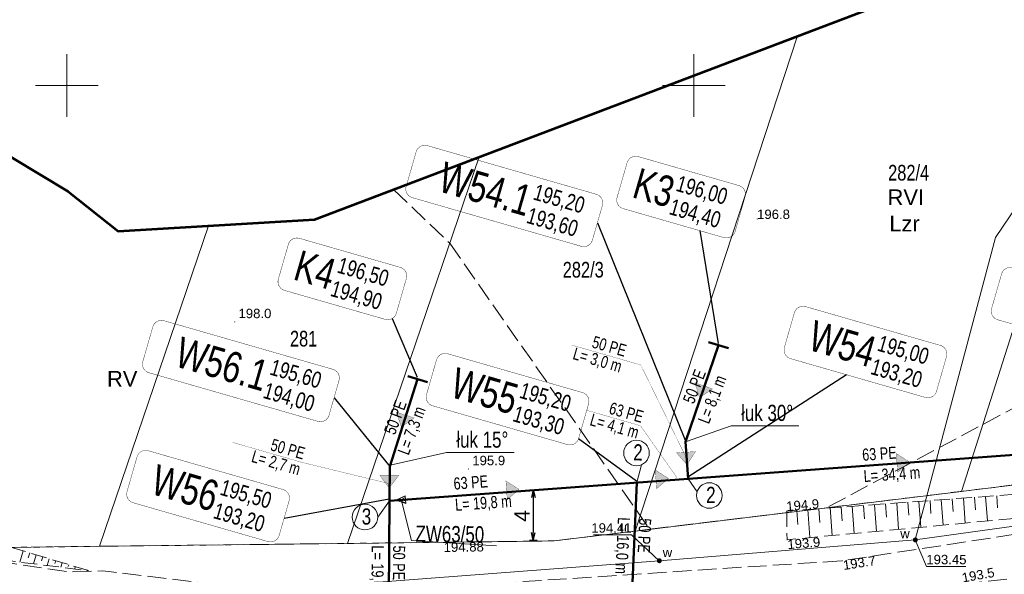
# Model space of a CAD drawing. Header units: metres. Extents: x 7482748 to 7484637, y 5684406 to 5687014.
# Tile 58 of 180: x 7482896 to 7482975, y 5685661 to 5685705. Entities that reach past the tile are written whole.
import ezdxf
from ezdxf.enums import TextEntityAlignment as Align
from ezdxf.lldxf.tags import DXFTag

# ---------------------------------------------------------------- set-up
doc = ezdxf.new("R2010")
doc.units = ezdxf.units.M
doc.header["$MEASUREMENT"] = 0
for name, pattern in [('1', [1.5, 1, -0.5]), ('BUBZ01_500', [1.75, 1.25, -0.5]), ('KTJZ01_500', [2, 1.5, -0.5]), ('l217_500', [2, 1.5, -0.5]), ('l218_500', [1, 0.5, -0.5])]:
    doc.linetypes.add(name, pattern=pattern)
for name, color, linetype, lineweight in [('.domiar', 250, 'Continuous', 9), ('.ks tłoczny', 104, 'Continuous', 50), ('_Dzialki', 7, 'Continuous', 0), ('_Dzialki_opis', 7, 'Continuous', 0), ('_Kontury', 7, 'Continuous', 0), ('_Kontury_opis', 7, 'Continuous', 0), ('_Podzial_sekcyjny_krzyze', 7, '1', 13), ('_Uzytki', 7, 'Continuous', 0), ('_Uzytki_opis', 7, 'Continuous', 0), ('_Zakres2', 7, 'Continuous', 0), ('BUBZ02_D', 7, 'BUBZ01_500', 13), ('BUBZ02_G', 7, 'BUBZ01_500', 13), ('BUBZ02_W', 7, 'Continuous', 13), ('GES__SUUS25_WP', 7, 'Continuous', 13), ('RTPW01_P', 7, 'Continuous', 0), ('RTPW02_P', 7, 'Continuous', 0)]:
    doc.layers.add(name, color=color, linetype=linetype, lineweight=lineweight)
doc.layers.add('GES__SUPS01_08G', color=5, linetype='Continuous', lineweight=13, true_color=0x0000ff, transparency=0.25)
for name, color, linetype, lineweight, true_color in [('GES__SUPS01_08L', 5, 'Continuous', 13, 0x0000ff), ('GES__SUPS01_08P', 5, 'Continuous', 13, 0x0000ff), ('GES__SUPW_01_pL', 5, 'Continuous', 13, 0x0000ff)]:
    doc.layers.add(name, color=color, linetype=linetype, lineweight=lineweight, true_color=true_color)
for name, color, linetype, lineweight, transparency in [('GES__SUUS_ET_08T', 7, 'Continuous', 13, 0.25), ('KTJZ01_O', 7, 'KTJZ01_500', 13, 0.5), ('RTPW01_G', 7, 'Continuous', 13, 0.25), ('RTPW02_G', 7, 'Continuous', 13, 0.25)]:
    doc.layers.add(name, color=color, linetype=linetype, lineweight=lineweight, transparency=transparency)
doc.layers.add('IS_kanalizacja_sanitarna', color=7, linetype='SOLID', true_color=0x000000)
doc.layers.add('IS_Opisy_działek_Net', color=7, linetype='SOLID', true_color=0x000000)
doc.layers.add('IS_Węzeł_sieci_kanalizacyjnej_-_opisy', color=7, linetype='Continuous')
doc.styles.get("Standard").update_dxf_attribs({"font": 'simplex.shx', "width": 0.75})
doc.styles.add('STYL_ARIAL', font='simplex.shx', dxfattribs={"width": 0.75, "oblique": 0.1})
doc.styles.add('Style-Arial', font='arial.ttf')
tags = doc.linetypes.add('SOLID', pattern=[10, 10, 0]).pattern_tags.tags
tags[6:7] = [DXFTag(74, 4), DXFTag(75, 0), DXFTag(340, '0'), DXFTag(46, 0.0), DXFTag(50, 0.0), DXFTag(44, 0.0), DXFTag(45, 0.0)]
tags[4:5] = [DXFTag(74, 4), DXFTag(75, 0), DXFTag(340, '0'), DXFTag(46, 0.0), DXFTag(50, 0.0), DXFTag(44, 0.0), DXFTag(45, 0.0)]
doc.dimstyles.get("Standard").update_dxf_attribs({"dimtxt": 0.18, "dimasz": 0.18, "dimexe": 0.18, "dimexo": 0.0625, "dimgap": 0.09, "dimtad": 0, "dimtih": 1, "dimtoh": 1, "dimdec": 4, "dimzin": 0, "dimdsep": 46, "dimtxsty": 'Standard', "dimcen": 0.09, "dimadec": 0, "dimazin": 0, "dimtfac": 1, "dimtdec": 4, "dimtofl": 0, "dimtmove": 0, "dimatfit": 3, "dimfxl": 0, "dimtolj": 1, "dimtzin": 0, "dimarcsym": 0})

# ---------------------------------------------------------------- blocks, each defined once
blk = doc.blocks.new('SUPS01')
at = {"layer": 'GES__SUPS01_08P', "linetype": 'Continuous', "lineweight": 13}
h = blk.add_hatch(color=256, dxfattribs=at)
edge = h.paths.add_edge_path()
edge.add_arc((0, 0), 0.045, 0, 360)
blk = doc.blocks.new('SUUS25')
at = {"layer": 'GES__SUUS25_WP', "linetype": 'Continuous', "lineweight": 13}
h = blk.add_hatch(color=256, dxfattribs=at)
edge = h.paths.add_edge_path()
edge.add_arc((0, 0), 0.2, 0, 360)
blk = doc.blocks.new('SUUS25_26')
at = {"layer": 'GES__SUUS25_WP', "linetype": 'Continuous', "lineweight": 13}
h = blk.add_hatch(color=256, dxfattribs=at)
edge = h.paths.add_edge_path()
edge.add_arc((0, 0), 0.2, 0, 360)
blk = doc.blocks.new('RTPW01')
at = {"layer": 'RTPW01_P', "linetype": 'Continuous', "lineweight": 0}
h = blk.add_hatch(color=256, dxfattribs=at)
edge = h.paths.add_edge_path()
edge.add_arc((0, 0), 0.045, 0, 360)
blk = doc.blocks.new('RTPW01_1')
at = {"layer": 'RTPW02_P', "linetype": 'Continuous', "lineweight": 0}
h = blk.add_hatch(color=256, dxfattribs=at)
edge = h.paths.add_edge_path()
edge.add_arc((0, 0), 0.045, 0, 360)
blk = doc.blocks.new('TerminatorOpen_0.5')
at = {"color": 0, "linetype": 'ByBlock', "lineweight": -2}
for q in [(-1, 0.25), (-1, 0), (-1, -0.25)]:
    blk.add_line((0, 0), q, dxfattribs=at)
blk = doc.blocks.new('*D811')
at = {"layer": '.domiar', "color": 0, "linetype": 'Continuous', "lineweight": -2, "transparency": 16777216}
for p, q in [((7482936.89, 5685667.739), (7482937.504, 5685667.739)), ((7482937.204, 5685667.129), (7482937.204, 5685664.34)), ((7482936.89, 5685663.73), (7482937.504, 5685663.73))]:
    blk.add_line(p, q, dxfattribs=at)
at = {"layer": 'Defpoints', "color": 0, "linetype": 'Continuous', "transparency": 16777216}
for p in [(7482936.59, 5685667.739), (7482936.59, 5685663.73), (7482937.204, 5685663.73)]:
    blk.add_point(p, dxfattribs=at)
at = {"layer": '.domiar', "color": 0, "linetype": 'Continuous', "lineweight": -2, "transparency": 16777216, "xscale": 0.61, "yscale": 0.61, "zscale": 0.61}
for p, rotation in [((7482937.204, 5685667.739), 90), ((7482937.204, 5685663.73), 270)]:
    blk.add_blockref('TerminatorOpen_0.5', p, dxfattribs=dict(at, rotation=rotation))
at = {"layer": '.domiar', "color": 0, "linetype": 'Continuous', "transparency": 16777216, "insert": (7482936.304, 5685665.664), "char_height": 1.2, "attachment_point": 5, "rotation": 90, "style": 'Style-Arial'}
blk.add_mtext('\\A1;4', dxfattribs=at)

msp = doc.modelspace()

# ---------------------------------------------------------------- hatches: boundary and pattern name
at = {"layer": '.domiar', "linetype": 'Continuous'}
h = msp.add_hatch(dxfattribs=at)
h.set_pattern_fill('ANSI31', color=256, angle=291.1058211)
h.set_pattern_definition([(336.1058210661, (-515854.29245, 10619514.28173), (0.05063108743, 0.114286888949), [])])
h.paths.add_polyline_path([(7482927.04764, 5685666.64899), (7482927.00908, 5685667.03242), (7482926.25049, 5685666.91399)])
h.paths.add_polyline_path([(7482927.00908, 5685667.03242), (7482926.98466, 5685667.27518), (7482926.25049, 5685666.91399)])
at = {"layer": 'IS_kanalizacja_sanitarna', "linetype": 'Continuous', "ltscale": 0.01}
for points in [[(7482950.47448, 5685675.10085), (7482951.50712, 5685675.80523), (7482950.08742, 5685676.28941)], [(7482926.68313, 5685672.76377), (7482927.70212, 5685673.48776), (7482926.27341, 5685673.94471)], [(7482949.46557, 5685669.74565), (7482950.14073, 5685670.79763), (7482948.64471, 5685670.68835)], [(7482967.2196, 5685669.96003), (7482966.17145, 5685670.64112), (7482966.27226, 5685669.14452)], [(7482947.98797, 5685668.65579), (7482946.93599, 5685669.33095), (7482947.04526, 5685667.83493)], [(7482925.71005, 5685667.89164), (7482926.46583, 5685668.88728), (7482924.96586, 5685668.89597)], [(7482936.07204, 5685667.7854), (7482935.02005, 5685668.46056), (7482935.12933, 5685666.96454)]]:
    msp.add_hatch(color=256, dxfattribs=at).paths.add_polyline_path(points)

# ---------------------------------------------------------------- linework, layer by layer
at = {"layer": '.domiar', "linetype": 'Continuous'}
for points in [[(7482949.35018, 5685671.57729), (7482952.9872, 5685672.84866), (7482952.9872, 5685672.84866)], [(7482958.39452, 5685672.84866), (7482952.9872, 5685672.84866)], [(7482925.78858, 5685669.71559), (7482930.26946, 5685670.71766), (7482930.26946, 5685670.71766)], [(7482935.67677, 5685670.71766), (7482930.26946, 5685670.71766)], [(7482945.83858, 5685669.74698), (7482945.47257, 5685668.3249)], [(7482949.56761, 5685668.62665), (7482950.27098, 5685667.58392)], [(7482926.98466, 5685667.27518), (7482927.04764, 5685666.64899), (7482926.25049, 5685666.91399), (7482926.98466, 5685667.27518)], [(7482925.73686, 5685666.8706), (7482924.7983, 5685665.57262)], [(7482934.27297, 5685663.27288), (7482927.48203, 5685663.70244), (7482926.70846, 5685666.76174)]]:
    msp.add_lwpolyline(points, dxfattribs=at)
for centre in [(7482945.43911, 5685670.68688), (7482951.24987, 5685667.29277), (7482923.77703, 5685665.57262)]:
    msp.add_circle(centre, 1.02127, dxfattribs=at)
at = {"layer": '.ks tłoczny', "linetype": 'Continuous'}
for points in [[(7483129.34119, 5685702.74559), (7483097.0589, 5685724.42689), (7483072.95258, 5685701.12869), (7483072.95258, 5685701.12869), (7483061.64871, 5685706.47006), (7483020.91303, 5685681.92913), (7482983.50909, 5685671.12776), (7482925.73686, 5685666.8706)], [(7482949.35018, 5685671.57729), (7482951.97423, 5685679.28773)], [(7482949.35018, 5685671.57729), (7482951.97423, 5685679.28773)], [(7482951.18348, 5685679.51967), (7482952.76499, 5685679.05578)], [(7482951.18348, 5685679.51967), (7482952.76499, 5685679.05578)], [(7482927.97564, 5685676.56877), (7482925.75091, 5685669.59757), (7482925.73686, 5685666.8706)], [(7482927.97564, 5685676.56877), (7482925.75091, 5685669.59757), (7482925.73686, 5685666.8706)], [(7482927.18488, 5685676.80071), (7482928.76639, 5685676.33682)], [(7482927.18488, 5685676.80071), (7482928.76639, 5685676.33682)], [(7482949.35018, 5685671.57729), (7482949.56761, 5685668.62665)], [(7482949.35018, 5685671.57729), (7482949.56761, 5685668.62665)], [(7482944.76247, 5685652.35143), (7482945.47257, 5685668.3249)], [(7482925.73686, 5685666.8706), (7482925.60034, 5685647.9096), (7482910.48674, 5685637.99735), (7482892.37785, 5685588.55071), (7482873.12445, 5685596.66645)]]:
    msp.add_lwpolyline(points, dxfattribs=at)
at = {"layer": '_Dzialki', "color": 96, "linetype": 'Continuous', "true_color": 0x008000, "flags": 128}
for points in [[(7482986.45, 5685714.93), (7482971.36, 5685667.62)], [(7482945.32, 5685664.45), (7482958.29, 5685703.95)], [(7482922.39, 5685663.47), (7482932.88, 5685694.3)], [(7482911.3, 5685688.81), (7482902.6, 5685663.24)], [(7482971.94, 5685667.69), (7483000.14, 5685671.13)], [(7482945.32, 5685664.45), (7482971.36, 5685667.62)], [(7482971.36, 5685667.62), (7482971.94, 5685667.69)], [(7482938.88, 5685663.67), (7482945.32, 5685664.45)], [(7482902.6, 5685663.24), (7482895.34, 5685663.15)], [(7482902.6, 5685663.24), (7482922.39, 5685663.47)], [(7482922.39, 5685663.47), (7482938.88, 5685663.67)]]:
    msp.add_lwpolyline(points, dxfattribs=at)
at = {"layer": '_Kontury', "color": 96, "linetype": 'l217_500', "true_color": 0x008000, "flags": 128}
for points in [[(7483023.88, 5685700.03), (7482960.59, 5685666.31)], [(7482926.06, 5685691.71), (7482930.54, 5685687.42)], [(7482930.54, 5685687.42), (7482946.5, 5685664.6)], [(7482960.59, 5685666.31), (7483000.14, 5685671.13)], [(7482946.5, 5685664.6), (7482960.59, 5685666.31)], [(7482938.88, 5685663.67), (7482945.32, 5685664.45)], [(7482945.32, 5685664.45), (7482946.5, 5685664.6)], [(7482895.34, 5685663.15), (7482902.6, 5685663.24)], [(7482902.6, 5685663.24), (7482922.39, 5685663.47)], [(7482922.39, 5685663.47), (7482938.88, 5685663.67)]]:
    msp.add_lwpolyline(points, dxfattribs=at)
at = {"layer": '_Podzial_sekcyjny_krzyze', "linetype": 'Continuous'}
for p, q in [((7482900, 5685697.5), (7482900, 5685702.5)), ((7482950, 5685697.5), (7482950, 5685702.5)), ((7482897.5, 5685700), (7482902.5, 5685700)), ((7482947.5, 5685700), (7482952.5, 5685700))]:
    msp.add_line(p, q, dxfattribs=at)
at = {"layer": '_Uzytki', "color": 96, "linetype": 'l218_500', "true_color": 0x008000, "flags": 128}
for points in [[(7482960.59, 5685666.31), (7483000.14, 5685671.13)], [(7482946.5, 5685664.6), (7482960.59, 5685666.31)], [(7482938.88, 5685663.67), (7482945.32, 5685664.45)], [(7482945.32, 5685664.45), (7482946.5, 5685664.6)], [(7482895.34, 5685663.15), (7482902.6, 5685663.24)], [(7482902.6, 5685663.24), (7482922.39, 5685663.47)], [(7482922.39, 5685663.47), (7482938.88, 5685663.67)]]:
    msp.add_lwpolyline(points, dxfattribs=at)
at = {"layer": '_Zakres2', "color": 250, "linetype": 'Continuous', "lineweight": 53, "flags": 128}
msp.add_lwpolyline([(7482850.02, 5685581.88), (7482861.44, 5685645.69), (7482856.77, 5685651.01), (7482853.25, 5685657.89), (7482851.6, 5685665.44), (7482851.94, 5685673.16), (7482854.23, 5685680.54), (7482858.34, 5685687.09), (7482863.98, 5685692.37), (7482870.79, 5685696.04), (7482878.3, 5685697.84), (7482886.03, 5685697.66), (7482893.46, 5685695.52), (7482900.09, 5685691.55), (7482904.1, 5685688.38), (7482919.75, 5685689.31), (7482985.12, 5685714.14)], dxfattribs=at)
at = {"layer": 'BUBZ02_D', "linetype": 'BUBZ01_500', "lineweight": 13, "flags": 128}
for points in [[(7482873.4, 5685678.84), (7482889.05, 5685662.87), (7482901.71, 5685661.3)], [(7482957.42, 5685666.05), (7482957.45, 5685663.76), (7482982.92, 5685666.15), (7483016.24, 5685676.15), (7483013.05, 5685676.29)]]:
    msp.add_lwpolyline(points, dxfattribs=at)
at = {"layer": 'BUBZ02_G', "linetype": 'BUBZ01_500', "lineweight": 13, "flags": 128}
for points in [[(7482901.71, 5685661.3), (7482889.92, 5685664.87), (7482873.4, 5685678.84)], [(7483013.05, 5685676.29), (7482980.99, 5685667.78), (7482957.42, 5685666.05)]]:
    msp.add_lwpolyline(points, dxfattribs=at)
at = {"layer": 'BUBZ02_W', "linetype": 'Continuous', "lineweight": 13}
for p, q in [((7482970.63, 5685667.02), (7482970.7, 5685666.02)), ((7482971.52, 5685667.08), (7482971.66, 5685665.09)), ((7482972.4, 5685667.15), (7482972.48, 5685666.16)), ((7482973.29, 5685667.21), (7482973.43, 5685665.26)), ((7482974.18, 5685667.28), (7482974.25, 5685666.31)), ((7482959.99, 5685666.24), (7482960.07, 5685665.13)), ((7482960.88, 5685666.3), (7482961.04, 5685664.1)), ((7482961.76, 5685666.37), (7482961.84, 5685665.27)), ((7482962.65, 5685666.43), (7482962.81, 5685664.26)), ((7482963.54, 5685666.5), (7482963.62, 5685665.42)), ((7482964.42, 5685666.56), (7482964.58, 5685664.43)), ((7482965.31, 5685666.63), (7482965.39, 5685665.57)), ((7482966.2, 5685666.69), (7482966.35, 5685664.6)), ((7482967.08, 5685666.76), (7482967.16, 5685665.72)), ((7482967.97, 5685666.82), (7482968.12, 5685664.76)), ((7482968.86, 5685666.89), (7482968.93, 5685665.87)), ((7482969.74, 5685666.95), (7482969.89, 5685664.93)), ((7482958.22, 5685666.11), (7482958.3, 5685664.98)), ((7482959.11, 5685666.17), (7482959.27, 5685663.93)), ((7482896.52, 5685662.87), (7482896.25, 5685661.98)), ((7482897.04, 5685662.72), (7482896.91, 5685662.31)), ((7482897.56, 5685662.56), (7482897.34, 5685661.84)), ((7482898.08, 5685662.4), (7482897.98, 5685662.09)), ((7482898.59, 5685662.24), (7482898.43, 5685661.71)), ((7482899.11, 5685662.09), (7482899.05, 5685661.86)), ((7482899.63, 5685661.93), (7482899.52, 5685661.57)), ((7482900.15, 5685661.77), (7482900.11, 5685661.64)), ((7482900.67, 5685661.61), (7482900.62, 5685661.44)), ((7482901.19, 5685661.46), (7482901.18, 5685661.41))]:
    msp.add_line(p, q, dxfattribs=at)
at = {"layer": 'GES__SUPS01_08L', "linetype": 'Continuous', "lineweight": 13, "flags": 128}
for points in [[(7482947.26, 5685662.09), (7482945.04, 5685664.15), (7482942.02, 5685664.15)], [(7482967.68, 5685663.75), (7482968.56, 5685661.64), (7482971.72, 5685661.64)]]:
    msp.add_lwpolyline(points, dxfattribs=at)
at = {"layer": 'GES__SUPW_01_pL', "linetype": 'Continuous', "lineweight": 13, "flags": 128}
for points in [[(7482967.68, 5685663.75), (7482983.42, 5685665.95), (7482995.91, 5685668.94), (7482999.16, 5685669.72), (7483011.42, 5685673.93), (7483018.65, 5685677.66), (7483035.57, 5685685.12), (7483068.82, 5685706.77), (7483090.72, 5685729.46), (7483091.53, 5685730.3)], [(7482990.7, 5685704.26), (7482984.42, 5685703.15), (7482974.09, 5685687.87), (7482967.68, 5685663.75)], [(7482967.68, 5685663.75), (7482947.26, 5685662.09), (7482924.52, 5685660.35), (7482891.27, 5685658.87)]]:
    msp.add_lwpolyline(points, dxfattribs=at)
at = {"layer": 'IS_kanalizacja_sanitarna', "linetype": 'Continuous', "ltscale": 0.01, "const_width": 0.02}
for points in [[(7482950.47448, 5685675.10085), (7482951.50712, 5685675.80523), (7482950.08742, 5685676.28941), (7482950.47448, 5685675.10085)], [(7482926.68313, 5685672.76377), (7482927.70212, 5685673.48776), (7482926.27341, 5685673.94471), (7482926.68313, 5685672.76377)], [(7482949.46557, 5685669.74565), (7482950.14073, 5685670.79763), (7482948.64471, 5685670.68835), (7482949.46557, 5685669.74565)], [(7482967.2196, 5685669.96003), (7482966.17145, 5685670.64112), (7482966.27226, 5685669.14452), (7482967.2196, 5685669.96003)], [(7482947.98797, 5685668.65579), (7482946.93599, 5685669.33095), (7482947.04526, 5685667.83493), (7482947.98797, 5685668.65579)], [(7482925.71005, 5685667.89164), (7482926.46583, 5685668.88728), (7482924.96586, 5685668.89597), (7482925.71005, 5685667.89164)], [(7482936.07204, 5685667.7854), (7482935.02005, 5685668.46056), (7482935.12933, 5685666.96454), (7482936.07204, 5685667.7854)], [(7482945.00654, 5685661.04052), (7482945.20634, 5685661.03151)]]:
    msp.add_lwpolyline(points, dxfattribs=at)
at = {"layer": 'IS_Opisy_działek_Net', "linetype": 'Continuous', "ltscale": 0.01, "const_width": 0.02}
for points in [[(7482949.4275, 5685670.26683), (7482945.777, 5685677.70664), (7482940.24184, 5685679.30025)], [(7482948.6753, 5685668.706), (7482945.75711, 5685672.85784), (7482941.47016, 5685674.09208)], [(7482925.74389, 5685668.23408), (7482918.75502, 5685669.93517), (7482913.21986, 5685671.52878)]]:
    msp.add_lwpolyline(points, dxfattribs=at)
at = {"layer": 'IS_Węzeł_sieci_kanalizacyjnej_-_opisy', "color": 18, "linetype": 'SOLID', "ltscale": 0.01, "true_color": 0x000000, "const_width": 0.03}
for points in [[(7482927.55774, 5685691.05124), (7482941.03048, 5685687.17236, 0.414214), (7482941.92158, 5685687.66505), (7482942.71838, 5685690.43263, 0.414214), (7482942.22569, 5685691.32373), (7482928.75295, 5685695.20261, 0.414214), (7482927.86186, 5685694.70992), (7482927.06505, 5685691.94234, 0.414214), (7482927.55774, 5685691.05124)], [(7482944.38219, 5685690.17655), (7482952.41586, 5685687.8636, 0.414214), (7482953.30695, 5685688.3563), (7482954.10376, 5685691.12388, 0.414214), (7482953.61106, 5685692.01497), (7482945.57739, 5685694.32792, 0.414214), (7482944.6863, 5685693.83522), (7482943.88949, 5685691.06764, 0.414214), (7482944.38219, 5685690.17655)], [(7482917.35867, 5685683.65525), (7482925.39234, 5685681.3423, 0.414214), (7482926.28344, 5685681.835), (7482927.08024, 5685684.60258, 0.414214), (7482926.58755, 5685685.49368), (7482918.55388, 5685687.80662, 0.414214), (7482917.66278, 5685687.31393), (7482916.86598, 5685684.54635, 0.414214), (7482917.35867, 5685683.65525)], [(7482974.25929, 5685681.31128), (7482985.01249, 5685678.21536, 0.414214), (7482985.90359, 5685678.70805), (7482986.7004, 5685681.47563, 0.414214), (7482986.2077, 5685682.36673), (7482975.4545, 5685685.46265, 0.414214), (7482974.5634, 5685684.96995), (7482973.7666, 5685682.20237, 0.414214), (7482974.25929, 5685681.31128)], [(7482957.72901, 5685678.21101), (7482968.48221, 5685675.11509, 0.414214), (7482969.37331, 5685675.60778), (7482970.17011, 5685678.37536, 0.414214), (7482969.67742, 5685679.26646), (7482958.92421, 5685682.36238, 0.414214), (7482958.03312, 5685681.86968), (7482957.23631, 5685679.1021, 0.414214), (7482957.72901, 5685678.21101)], [(7482906.54783, 5685677.08626), (7482920.02057, 5685673.20737, 0.414214), (7482920.91166, 5685673.70006), (7482921.70847, 5685676.46764, 0.414214), (7482921.21577, 5685677.35874), (7482907.74304, 5685681.23763, 0.414214), (7482906.85194, 5685680.74493), (7482906.05514, 5685677.97735, 0.414214), (7482906.54783, 5685677.08626)], [(7482929.17928, 5685674.4495), (7482939.93248, 5685671.35359, 0.414214), (7482940.82358, 5685671.84628), (7482941.62039, 5685674.61386, 0.414214), (7482941.12769, 5685675.50496), (7482930.37449, 5685678.60087, 0.414214), (7482929.48339, 5685678.10818), (7482928.68659, 5685675.3406, 0.414214), (7482929.17928, 5685674.4495)], [(7482905.28931, 5685666.71515), (7482916.04252, 5685663.61923, 0.414214), (7482916.93361, 5685664.11193), (7482917.73042, 5685666.87951, 0.414214), (7482917.23772, 5685667.7706), (7482906.48452, 5685670.86652, 0.414214), (7482905.59342, 5685670.37383), (7482904.79662, 5685667.60625, 0.414214), (7482905.28931, 5685666.71515)]]:
    msp.add_lwpolyline(points, format="xyb", dxfattribs=at)
at = {"layer": 'IS_Węzeł_sieci_kanalizacyjnej_-_opisy', "color": 18, "linetype": 'SOLID', "ltscale": 0.01, "true_color": 0x000000}
for points in [[(7482942.31998, 5685689.04884), (7482949.32138, 5685671.71971)], [(7482950.48672, 5685688.41901), (7482951.95038, 5685679.42846)], [(7482925.93993, 5685681.4041), (7482927.95004, 5685676.72489)], [(7482962.184, 5685676.92839), (7482949.53691, 5685668.76893)], [(7482921.31007, 5685675.08385), (7482925.75091, 5685669.59757)], [(7482940.82358, 5685671.84628), (7482945.44168, 5685668.4698)], [(7482917.33202, 5685665.49572), (7482925.70505, 5685667.02815)]]:
    msp.add_lwpolyline(points, dxfattribs=at)
at = {"layer": 'KTJZ01_O', "linetype": 'KTJZ01_500', "lineweight": 13, "flags": 128}
msp.add_lwpolyline([(7482889.88, 5685569.92), (7482895.54, 5685586.96), (7482909.97, 5685627.46), (7482915.51, 5685639.75), (7482919.49, 5685646.42), (7482924.53, 5685652.11), (7482933.55, 5685656.61), (7482958.26, 5685658.86), (7482962.07, 5685659.13), (7482982.8, 5685661.54), (7482982.47, 5685665.24), (7482961.86, 5685662.09), (7482933.06, 5685660.21), (7482915.18, 5685659.81), (7482902.87, 5685661.28), (7482900.2, 5685661.19), (7482889.05, 5685662.87), (7482888.64, 5685663.27), (7482885.73, 5685666.03), (7482882.1, 5685669.48), (7482874.97, 5685676.55), (7482868.85, 5685683.35), (7482864.58, 5685681.21), (7482878.49, 5685666.49), (7482886.22, 5685661.62), (7482888.38, 5685659.68), (7482915.33, 5685657.44), (7482919.56, 5685652.18), (7482912.95, 5685640.94), (7482907.15, 5685628.13), (7482893.07, 5685588.46), (7482889.99, 5685580.77), (7482886.52, 5685572.1), (7482886.16, 5685571.2)], dxfattribs=at)

# ---------------------------------------------------------------- block references
at = {"layer": 'GES__SUPS01_08P', "linetype": 'Continuous', "lineweight": 13}
for p in [(7482967.68, 5685663.75), (7482947.26, 5685662.09)]:
    msp.add_blockref('SUPS01', p, dxfattribs=at)
at = {"layer": 'GES__SUUS25_WP', "linetype": 'Continuous', "lineweight": 13, "rotation": 270.98}
msp.add_blockref('SUUS25', (7482967.68, 5685663.75), dxfattribs=at)
at = {"layer": 'GES__SUUS25_WP', "linetype": 'Continuous', "lineweight": 13}
msp.add_blockref('SUUS25_26', (7482947.26, 5685662.09), dxfattribs=at)
at = {"layer": 'RTPW01_P', "linetype": 'Continuous', "lineweight": 0}
for p in [(7482955.06, 5685689.35), (7482913.39, 5685681.14), (7482932.04, 5685669.41), (7482957.42, 5685666.05), (7482957.45, 5685663.76), (7482961.86, 5685662.09)]:
    msp.add_blockref('RTPW01', p, dxfattribs=at)
at = {"layer": 'RTPW02_P', "linetype": 'Continuous', "lineweight": 0}
msp.add_blockref('RTPW01_1', (7482930.05, 5685663.54), dxfattribs=at)

# ---------------------------------------------------------------- texts
at = {"layer": '_Dzialki_opis', "color": 96, "true_color": 0x008000, "char_height": 1.25, "attachment_point": 7, "line_spacing_factor": 0.6, "style": 'STYL_ARIAL'}
for s, insert in [('\\fArial|b0|i0|c238238|p39;282/4', (7482965.51, 5685692.4)), ('\\fArial|b0|i0|c238238|p39;282/3', (7482939.55, 5685684.66)), ('\\fArial|b0|i0|c238238|p39;281', (7482917.79, 5685679.16))]:
    msp.add_mtext(s, dxfattribs=dict(at, insert=insert))
at = {"layer": '_Kontury_opis', "color": 96, "linetype": 'Continuous', "lineweight": 13, "true_color": 0x008000, "style": 'Style-Arial'}
for s, p in [('RVI', (7482965.47, 5685690.46)), ('RV', (7482903.2, 5685675.98))]:
    msp.add_text(s, height=1.25, dxfattribs=at).set_placement(p)
at = {"layer": '_Uzytki_opis', "color": 96, "linetype": 'Continuous', "lineweight": 13, "true_color": 0x008000, "style": 'Style-Arial'}
msp.add_text('Lzr', height=1.25, dxfattribs=at).set_placement((7482965.61, 5685688.36))
at = {"layer": 'GES__SUPS01_08G', "linetype": 'Continuous', "lineweight": 13, "style": 'Style-Arial'}
msp.add_text('194.41', height=0.75, dxfattribs=at).set_placement((7482945.04, 5685664.33), align=Align.RIGHT)
msp.add_text('193.45', height=0.75, dxfattribs=at).set_placement((7482968.56, 5685661.81))
at = {"layer": 'GES__SUUS_ET_08T', "linetype": 'Continuous', "lineweight": 13, "style": 'Style-Arial'}
for p in [(7482966.48, 5685663.88), (7482947.53, 5685662.38)]:
    msp.add_text('w', height=0.75, dxfattribs=at).set_placement(p)
at = {"layer": 'IS_Opisy_działek_Net', "linetype": 'Continuous', "ltscale": 0.01}
for s, insert, char_height, attachment_point, rotation in [('{\\fArial|b0|i0|c238|p34;50 PE}', (7482944.45666, 5685678.3417), 0.9648, 9, 343.9385491), ('\\fArial|b0|i0;L= 3,0 m', (7482944.36503, 5685678.02343), 0.9648, 3, 343.9385491), ('{\\fArial|b0|i0|c238|p34;50 PE}', (7482951.01372, 5685677.10271), 0.9648, 9, 68.8801835), ('\\fArial|b0|i0;L= 8,1 m', (7482951.73597, 5685676.98338), 0.9648, 3, 68.8801835), ('{\\fArial|b0|i0|c238|p34;63 PE}', (7482945.81687, 5685673.06541), 0.9648, 9, 343.9385491), ('{\\fArial|b0|i0|c238|p34;50 PE}', (7482927.14336, 5685674.64836), 0.9648, 9, 69.5504854), ('\\fArial|b0|i0;L= 7,3 m', (7482927.73505, 5685674.50155), 0.9648, 3, 69.5504854), ('\\fArial|b0|i0;L= 4,1 m', (7482945.72524, 5685672.74713), 0.9648, 3, 343.9385491), ('{\\fArial|b0|i0|c238|p34;50 PE}', (7482918.81479, 5685670.14274), 0.9648, 9, 343.9385491), ('{\\fArial|b0|i0|c238|p34;63 PE}', (7482963.47579, 5685670.0428), 0.9648, 7, 3.8385491), ('{\\fArial|b0|i0|c238|p34;2}', (7482945.1907, 5685671.37943), 1.2888, 1, 359.4046962), ('\\fArial|b0|i0;L= 2,7 m', (7482918.72315, 5685669.82447), 0.9648, 3, 343.9385491), ('{\\fArial|b0|i0|c238|p34;63 PE}', (7482930.87948, 5685667.7412), 0.9648, 7, 4.1385491), ('\\fArial|b0|i0;L= 34,4 m', (7482963.52399, 5685669.32442), 0.9648, 1, 3.8385491), ('{\\fArial|b0|i0|c238|p34;2}', (7482951.00146, 5685667.98532), 1.2888, 1, 359.4046962), ('\\fArial|b0|i0;L= 19,8 m', (7482930.93144, 5685667.02308), 0.9648, 1, 4.1385491), ('{\\fArial|b0|i0|c238|p34;3}', (7482923.52863, 5685666.26517), 1.2888, 1, 359.4046962), ('\\fArial|b0|i0;L= 16,0 m', (7482944.92283, 5685665.52819), 0.9648, 1, 267.4385491), ('{\\fArial|b0|i0|c238|p34;ZW63/50}', (7482927.82034, 5685664.8915), 1.2888, 1, 359.4046962), ('{\\fArial|b0|i0|c238|p34;50 PE}', (7482945.64211, 5685665.49601), 0.9648, 7, 267.4385491), ('\\fArial|b0|i0;L= 19,0 m', (7482925.28773, 5685663.30774), 0.9648, 1, 269.5385491), ('{\\fArial|b0|i0|c238|p34;50 PE}', (7482926.0077, 5685663.30194), 0.9648, 7, 269.5385491)]:
    msp.add_mtext(s, dxfattribs=dict(at, insert=insert, char_height=char_height, attachment_point=attachment_point, rotation=rotation))
at = {"layer": 'IS_Węzeł_sieci_kanalizacyjnej_-_opisy', "color": 18, "linetype": 'SOLID', "ltscale": 0.01, "true_color": 0x000000, "rotation": 343.9385491}
for s, insert, char_height, attachment_point in [('\\fArial|b0|i0;W54.1', (7482936.60628, 5685689.51629), 2.448, 9), ('\\fArial|b0|i0;K3', (7482947.99165, 5685690.20753), 2.448, 9), ('\\fArial|b0|i0;196,00', (7482948.43502, 5685691.38607), 1.2888, 7), ('\\fArial|b0|i0;195,20', (7482937.04965, 5685690.69482), 1.2888, 7), ('\\fArial|b0|i0;194,40', (7482948.32148, 5685690.99169), 1.2888, 1), ('\\fArial|b0|i0;193,60', (7482936.9361, 5685690.30044), 1.2888, 1), ('\\fArial|b0|i0;K4', (7482920.96814, 5685683.68624), 2.448, 9), ('\\fArial|b0|i0;196,50', (7482921.41151, 5685684.86477), 1.2888, 7), ('\\fArial|b0|i0;194,90', (7482921.29796, 5685684.47039), 1.2888, 1), ('\\fArial|b0|i0;W54', (7482964.05801, 5685677.45902), 2.448, 9), ('\\fArial|b0|i0;W56.1', (7482915.59636, 5685675.5513), 2.448, 9), ('\\fArial|b0|i0;195,00', (7482964.50138, 5685678.63756), 1.2888, 7), ('\\fArial|b0|i0;193,20', (7482964.38783, 5685678.24318), 1.2888, 1), ('\\fArial|b0|i0;195,60', (7482916.03973, 5685676.72984), 1.2888, 7), ('\\fArial|b0|i0;W55', (7482935.50828, 5685673.69752), 2.448, 9), ('\\fArial|b0|i0;194,00', (7482915.92619, 5685676.33546), 1.2888, 1), ('\\fArial|b0|i0;195,20', (7482935.95165, 5685674.87605), 1.2888, 7), ('\\fArial|b0|i0;193,30', (7482935.83811, 5685674.48167), 1.2888, 1), ('\\fArial|b0|i0;W56', (7482911.61831, 5685665.96316), 2.448, 9), ('\\fArial|b0|i0;195,50', (7482912.06168, 5685667.1417), 1.2888, 7), ('\\fArial|b0|i0;193,20', (7482911.94814, 5685666.74732), 1.2888, 1)]:
    msp.add_mtext(s, dxfattribs=dict(at, insert=insert, char_height=char_height, attachment_point=attachment_point))
at = {"layer": 'IS_Węzeł_sieci_kanalizacyjnej_-_opisy', "color": 18, "linetype": 'SOLID', "ltscale": 0.01, "true_color": 0x000000, "char_height": 1.2888, "attachment_point": 7}
for s, insert in [('{\\fArial|b0|i0|c238|p34;łuk 30%%D}', (7482953.78637, 5685673.22052)), ('{\\fArial|b0|i0|c238|p34;łuk 15%%D}', (7482931.06862, 5685671.08952))]:
    msp.add_mtext(s, dxfattribs=dict(at, insert=insert))
at = {"layer": 'RTPW01_G', "linetype": 'Continuous', "lineweight": 13, "style": 'Style-Arial'}
for s, p in [('196.8', (7482955.06, 5685689.35)), ('198.0', (7482913.69, 5685681.44)), ('195.9', (7482932.34, 5685669.71))]:
    msp.add_text(s, height=0.75, dxfattribs=at).set_placement(p)
for s, rotation, p in [('194.9', 4.82, (7482957.42, 5685666.05)), ('193.5', 10.17, (7482971.47, 5685660.35))]:
    msp.add_text(s, height=0.75, rotation=rotation, dxfattribs=at).set_placement(p)
for s, rotation, p in [('193.9', 4.49, (7482957.45, 5685663.76)), ('193.7', 8.69, (7482961.86, 5685662.09))]:
    msp.add_text(s, height=0.75, rotation=rotation, dxfattribs=at).set_placement(p, align=Align.TOP_LEFT)
at = {"layer": 'RTPW02_G', "linetype": 'Continuous', "lineweight": 13, "style": 'Style-Arial'}
msp.add_text('194.88', height=0.75, rotation=0.8, dxfattribs=at).set_placement((7482930.05, 5685663.54), align=Align.TOP_LEFT)

# ---------------------------------------------------------------- dimensions: what is measured, and where the dimension line sits
at = {"layer": '.domiar', "color": 7, "linetype": 'Continuous'}
dim = msp.add_linear_dim(base=(7482937.20384, 5685663.7298), p1=(7482936.59026, 5685667.73914), p2=(7482936.59026, 5685663.7298), angle=270, dimstyle='Standard', override={"dimtxt": 1.2, "dimasz": 0.61, "dimexe": 0.3, "dimexo": 0.3, "dimgap": 0.3, "dimtad": 1, "dimtih": 0, "dimtoh": 0, "dimdec": 1, "dimzin": 11, "dimdsep": 0, "dimtxsty": 'Style-Arial', "dimblk": 'TerminatorOpen_0.5', "dimadec": 4, "dimazin": 3, "dimtdec": 1, "dimatfit": 1, "dimldrblk": 'TerminatorOpen_0.5', "dimfrac": 2, "dimtzin": 11}, dxfattribs=at)
dim.commit()
dim.dimension.update_dxf_attribs({"geometry": '*D811', "text_midpoint": (7482937.20384, 5685665.66371), "dimtype": 161})

doc.saveas('drawing.dxf')
